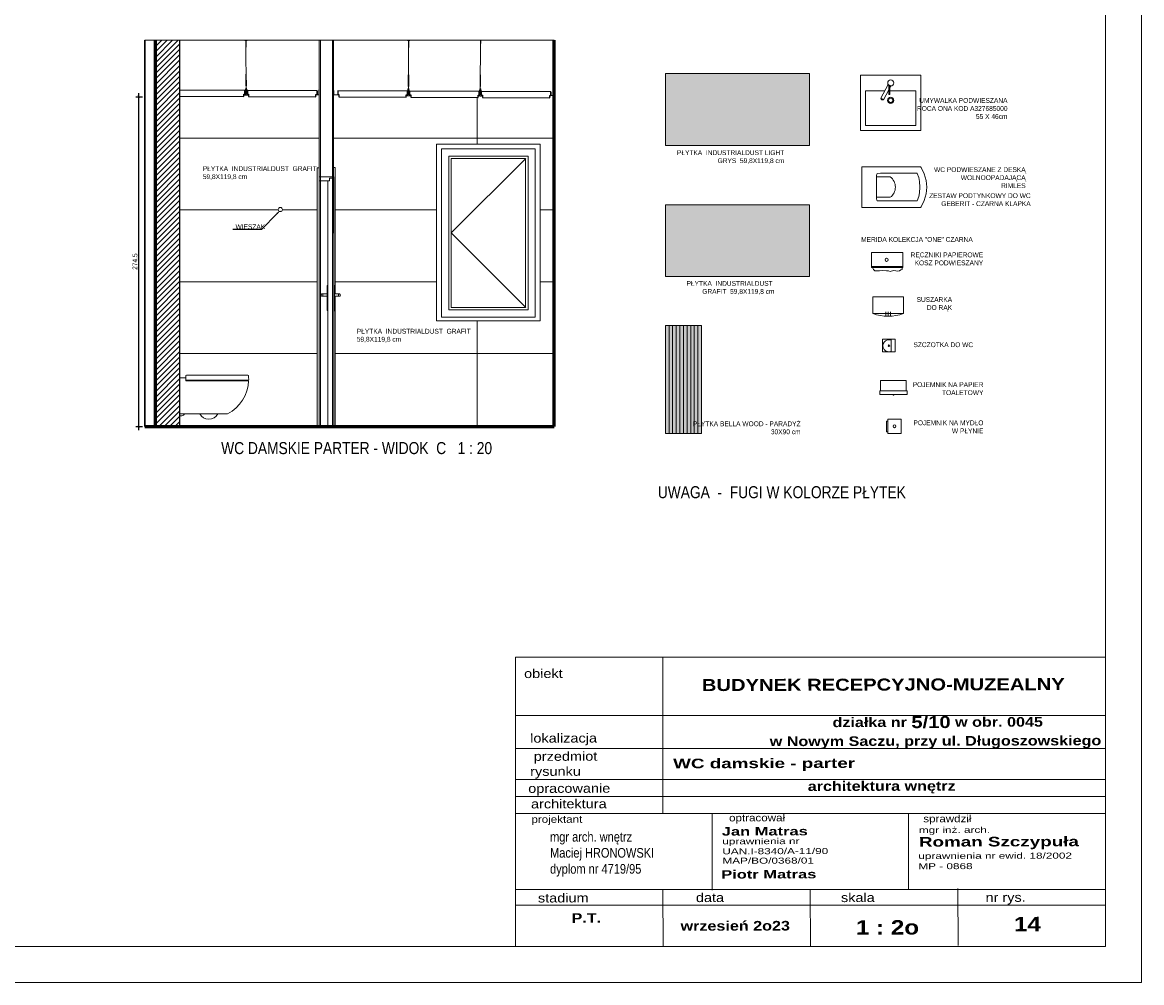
# Model space of a CAD drawing. Header units: millimetres. Extents: x -9038497 to 54128, y -10570064 to 59476.
# Tile 129 of 135: x 50964 to 51894, y 21450 to 22249. Entities that reach past the tile are written whole.
import ezdxf
from ezdxf import colors
from ezdxf.entities.mleader import LeaderData, LeaderLine
from ezdxf.math import Vec2, Vec3

# ---------------------------------------------------------------- set-up
doc = ezdxf.new("R2010")
doc.units = ezdxf.units.MM
doc.header["$LTSCALE"] = 0.8
doc.header["$PDMODE"] = 2
for name, color, linetype, lineweight in [('0 proj_drzwi', 4, 'Continuous', 0), ('0 proj_schody', 2, 'Continuous', 18), ('0 proj_widok widok widok', 7, 'Continuous', 0), ('0 proj_wyposażenie sanitarne', 40, 'Continuous', 18), ('0 proj_ściany konstrukcyjne', 1, 'Continuous', 30), ('0 proj_ściany ytong - g.k.', 11, 'Continuous', 25), ('OPIS', 122, 'Continuous', 18), ('proj_opis 0.30', 120, 'Continuous', 30), ('SCIANY', 1, 'Continuous', 30), ('sciany - mur', 1, 'Continuous', 30), ('SPRZĘT', 71, 'Continuous', 20), ('tynk', 252, 'Continuous', 5), ('wieszaki suf.p.', 253, 'Continuous', 5), ('WYPOSAZENIE_SANITARNE', 2, 'Continuous', 20), ('X proj_wyposażenie sanitarne', 40, 'Continuous', 18)]:
    doc.layers.add(name, color=color, linetype=linetype, lineweight=lineweight)
doc.layers.add('1', color=7, linetype='Continuous')
doc.layers.add('strop podw.', color=3, linetype='Continuous')
doc.styles.add('arial', font='arial.ttf', dxfattribs={"height": 14})
doc.styles.add('ARIAL_CE', font='arial.ttf', dxfattribs={"height": 15})
doc.styles.add('ARIAL_WYM50', font='arial.ttf', dxfattribs={"height": 15})
doc.styles.add('courier', font='stylu.ttf')
doc.styles.get("Standard").update_dxf_attribs({"font": 'g12f13.shx', "width": 0.8, "height": 10})
doc.styles.add('WYMIAR-20', font='ARIALN.TTF', dxfattribs={"height": 4})
doc.styles.add('WYMIAR-50', font='ARIALN.TTF', dxfattribs={"height": 10})
doc.dimstyles.new('SKALA-20', dxfattribs={"dimscale": 2, "dimtxt": 2, "dimasz": 1, "dimexe": 1.5, "dimexo": 1.5, "dimgap": 0.6, "dimtad": 1, "dimdec": 1, "dimrnd": 0.5, "dimdsep": 46, "dimtxsty": 'WYMIAR-20', "dimblk": 'ARCHTICK', "dimcen": 1.2, "dimdle": 1.5, "dimclrd": 256, "dimclre": 256, "dimclrt": 256, "dimadec": 0, "dimazin": 0, "dimtfac": 0.5, "dimtdec": 1, "dimtix": 1, "dimtmove": 2, "dimatfit": 3, "dimfxl": 2, "dimfxlon": 1, "dimtolj": 1, "dimarcsym": 0})

# ---------------------------------------------------------------- blocks, each defined once
blk = doc.blocks.new('wc 4you bok')
at = {"layer": '0 proj_wyposażenie sanitarne'}
for p, q in [((-4953.75, 3430.51), (-4953.75, 3434.54)), ((-4953.25, 3435.02), (-4902.05, 3435.02)), ((-4959.02, 3403), (-4959.02, 3433.02)), ((-4953.75, 3433.02), (-4959.02, 3433.02)), ((-4901.45, 3431.02), (-4953.75, 3431.02)), ((-4901.46, 3430.51), (-4953.75, 3430.51)), ((-4902.09, 3431.02), (-4902.09, 3430.51)), ((-4959.02, 3403), (-4918.97, 3403)), ((-4959.02, 3403), (-4959.02, 3402.2)), ((-4958.22, 3401.4), (-4957.02, 3401.4)), ((-4958.02, 3403), (-4958.02, 3403))]:
    blk.add_line(p, q, dxfattribs=at)
for centre, radius, start, end in [((-4953.25, 3434.52), 0.5, 90, 180), ((-4902.05, 3434.52), 0.5, 0, 90), ((-4933.81, 3431.77), 32.37, 358.67478, 4.88007), ((-4933.81, 3431.77), 32.37, 297.28841, 357.7726), ((-4958.22, 3402.2), 0.801, 180, 270), ((-4956.71, 3403.06), 1.69, 259.49898, 357.82064), ((-4934.64, 3407.02), 8.52, 208.13983, 331.86017)]:
    blk.add_arc(centre, radius, start, end, dxfattribs=at)
blk = doc.blocks.new('A$C604A1FD6')
at = {"color": 0, "ltscale": 60}
for p, q in [((0, 5), (0, 2)), ((1, 5), (1, 2)), ((60, 5), (60, 2))]:
    blk.add_line(p, q, dxfattribs=at)
blk.add_lwpolyline([(58, 2), (58, 0), (2, 0), (2, 2), (1, 2), (1, 5), (59, 5), (59, 2)], close=True, dxfattribs=at)
blk = doc.blocks.new('klam lewa')
at = {"layer": '0 proj_drzwi'}
for p, q in [((-8431.22, 26524.91), (-8431.22, 26545.92)), ((-8431.22, 26545.92), (-8430.72, 26545.91)), ((-8431.22, 26538.82), (-8435.8, 26538.82)), ((-8431.22, 26536.91), (-8435.8, 26536.91)), ((-8434.72, 26536.91), (-8434.72, 26538.82)), ((-8430.72, 26524.91), (-8431.22, 26524.91))]:
    blk.add_line(p, q, dxfattribs=at)
blk.add_arc((-8434.92, 26537.86), 1.3, 132.64753, 226.98908, dxfattribs=at)
blk = doc.blocks.new('klam prawa')
at = {"layer": '0 proj_drzwi'}
for p, q in [((-8425.72, 26545.91), (-8425.22, 26545.91)), ((-8425.22, 26545.91), (-8425.22, 26524.92)), ((-8425.22, 26538.82), (-8420.64, 26538.82)), ((-8425.22, 26536.92), (-8420.62, 26536.92)), ((-8421.72, 26538.82), (-8421.72, 26536.92)), ((-8425.22, 26524.92), (-8425.72, 26524.92))]:
    blk.add_line(p, q, dxfattribs=at)
blk.add_arc((-8421.52, 26537.86), 1.3, 313.01092, 47.35247, dxfattribs=at)
blk = doc.blocks.new('_ArchTick')
at = {"color": 0, "linetype": 'ByBlock', "const_width": 0.15}
blk.add_lwpolyline([(-0.5, -0.5), (0.5, 0.5)], dxfattribs=at)
blk = doc.blocks.new('*D2550')
at = {"layer": '0 proj_widok widok widok', "lineweight": -2, "transparency": 16777216}
for p, q in [((51060.63, 21909.45), (51060.63, 22189.95)), ((51058.02, 22186.95), (51063.63, 22186.95)), ((51058.02, 21912.45), (51063.63, 21912.45))]:
    blk.add_line(p, q, dxfattribs=at)
at = {"layer": 'Defpoints', "color": 0, "lineweight": 0, "transparency": 16777216}
for p in [(51055.02, 22186.95), (51060.63, 22186.95), (51055.02, 21912.45)]:
    blk.add_point(p, dxfattribs=at)
at = {"layer": '0 proj_widok widok widok', "lineweight": -2, "transparency": 16777216, "xscale": 2, "yscale": 2, "zscale": 2}
for p, rotation in [((51060.63, 22186.95), 90), ((51060.63, 21912.45), 270)]:
    blk.add_blockref('_ArchTick', p, dxfattribs=dict(at, rotation=rotation))
at = {"layer": '0 proj_widok widok widok', "lineweight": 0, "transparency": 16777216, "insert": (51057.39, 22049.7), "char_height": 4, "attachment_point": 5, "rotation": 90, "style": 'WYMIAR-20'}
blk.add_mtext('\\A1;274.5', dxfattribs=at)
blk = doc.blocks.new('G$CC161A1DE')
at = {"layer": 'OPIS', "width": 743.088, "attachment_point": 1, "rotation": 0.1544, "style": 'courier'}
for s, insert, char_height in [('{\\W1.4;\\fArial|b0|i0|c238|p34;\\H0.555556x;mgr inż. arch.\\P\\fArial|b1|i0|c238|p34;\\H1.599999x;Roman Szczypuła}', (0.9, 70.4), 18), ('{\\fArial|b0|i0|c238|p34;\\W1.4;uprawnienia nr ewid. 18/2002}', (0, 27.2), 10), ('{\\fArial|b0|i0|c238|p34;\\W1.4;MP - 0868}', (0, 10.1), 10)]:
    blk.add_mtext(s, dxfattribs=dict(at, insert=insert, char_height=char_height))
blk = doc.blocks.new('G$C0830A37A')
at = {"layer": 'OPIS', "width": 743.088, "attachment_point": 1, "rotation": 0.1544, "style": 'courier'}
for s, insert, char_height in [('{\\W1.4;\\fArial|b1|i0|c238|p34;Jan Matras}', (0, 61.1), 14), ('{\\fArial|b0|i0|c238|p34;\\W1.4;uprawnienia nr\\PUAN.I-8340/A-11/90}', (0.9, 42.6), 10), ('{\\fArial|b0|i0|c238|p34;\\W1.4;MAP/BO/0368/01}', (1.1, 10.2), 10)]:
    blk.add_mtext(s, dxfattribs=dict(at, insert=insert, char_height=char_height))
blk = doc.blocks.new('poj na ręczniki')
at = {"layer": 'WYPOSAZENIE_SANITARNE'}
for p, q in [((1383.47, 3156.04), (1383.47, 3168.54)), ((1409.47, 3168.54), (1383.47, 3168.54)), ((1409.47, 3168.54), (1409.47, 3156.04)), ((1409.47, 3157.04), (1383.47, 3157.04)), ((1409.47, 3156.04), (1383.47, 3156.04)), ((1384.14, 3156.04), (1385.07, 3154.41)), ((1408.8, 3154.36), (1408.8, 3156.04)), ((1385.07, 3154.41), (1386.05, 3153.33)), ((1386.05, 3153.33), (1388.25, 3153.43)), ((1388.25, 3153.43), (1390.01, 3153.24)), ((1390.01, 3153.24), (1392.85, 3153.68)), ((1392.85, 3153.68), (1395.74, 3153.19)), ((1395.74, 3153.19), (1397.5, 3153.24)), ((1397.5, 3153.24), (1398.77, 3152.89)), ((1398.77, 3152.89), (1401.71, 3153.63)), ((1401.71, 3153.63), (1403.47, 3153.43)), ((1403.47, 3153.43), (1404.84, 3152.94)), ((1404.84, 3152.94), (1406.55, 3153.24)), ((1406.55, 3153.24), (1407.88, 3154.02)), ((1407.88, 3154.02), (1408.8, 3154.36))]:
    blk.add_line(p, q, dxfattribs=at)
blk.add_circle((1395.93, 3162.48), 1.35, dxfattribs=at)
blk = doc.blocks.new('szczotka wc rz')
at = {"layer": '0 proj_wyposażenie sanitarne', "lineweight": 0}
blk.add_line((-2549.15, 1881.62), (-2538.65, 1881.62), dxfattribs=at)
blk.add_lwpolyline([(-2549.15, 1878.41), (-2538.65, 1878.41), (-2538.65, 1888.91), (-2549.15, 1888.91)], close=True, dxfattribs=at)
blk.add_circle((-2543.99, 1883.55), 0.71, dxfattribs=at)
blk.add_arc((-2543.99, 1883.55), 5, 337.2512, 202.7488, dxfattribs=at)
blk = doc.blocks.new('poj na papier toal. bok')
at = {"layer": '0 proj_wyposażenie sanitarne', "lineweight": 0}
for p, q in [((-2521.1, 1876.23), (-2521.1, 1854.74)), ((-2512.6, 1876.23), (-2521.1, 1876.23)), ((-2512.6, 1876.83), (-2509.6, 1876.83)), ((-2512.6, 1876.83), (-2512.6, 1854.23)), ((-2509.6, 1876.83), (-2509.6, 1854.23)), ((-2512.6, 1854.74), (-2521.1, 1854.74)), ((-2512.6, 1854.23), (-2509.6, 1854.23))]:
    blk.add_line(p, q, dxfattribs=at)
blk.add_lwpolyline([(-2509.05, 1865.81), (-2509.6, 1865.81), (-2509.6, 1865.25), (-2509.05, 1865.25)], close=True, dxfattribs=at)
blk = doc.blocks.new('poj na mydło rz')
at = {"layer": '0 proj_wyposażenie sanitarne', "lineweight": 0}
for p, q in [((-2387.64, 1982.05), (-2399.64, 1982.05)), ((-2399.64, 1971.05), (-2399.64, 1982.05)), ((-2387.64, 1971.05), (-2387.64, 1982.05)), ((-2399.64, 1971.05), (-2387.64, 1971.05))]:
    blk.add_line(p, q, dxfattribs=at)
blk.add_lwpolyline([(-2397.85, 1971.05), (-2389.12, 1971.05), (-2389.12, 1969.84), (-2397.85, 1969.84)], close=True, dxfattribs=at)
blk.add_circle((-2393.64, 1976.55), 1.18, dxfattribs=at)
blk = doc.blocks.new('roca gap wc rzut')
at = {"layer": '0 proj_wyposażenie sanitarne'}
for p, q in [((-830.27, 29352.38), (-864.27, 29352.38)), ((-858.58, 29339.65), (-858.77, 29336.95)), ((-858.13, 29339.94), (-858.58, 29339.65)), ((-856.96, 29340.08), (-858.13, 29339.94)), ((-847.27, 29340.08), (-856.96, 29340.08)), ((-847.27, 29340.08), (-837.58, 29340.08)), ((-837.58, 29340.08), (-836.4, 29339.94)), ((-836.4, 29339.94), (-835.95, 29339.65)), ((-835.95, 29339.65), (-835.77, 29336.95)), ((-858.77, 29306.54), (-858.65, 29306.44)), ((-858.65, 29306.44), (-855.16, 29305)), ((-855.16, 29305), (-852.04, 29304.45)), ((-852.04, 29304.45), (-847.27, 29304.14)), ((-842.5, 29304.45), (-847.27, 29304.14)), ((-839.38, 29305), (-842.5, 29304.45)), ((-835.89, 29306.44), (-839.38, 29305)), ((-835.77, 29306.54), (-835.89, 29306.44))]:
    blk.add_line(p, q, dxfattribs=at)
for points in [[(-864.27, 29352.38), (-864.27, 29303.49)], [(-830.27, 29303.49), (-830.27, 29352.38)], [(-858.77, 29336.95), (-858.77, 29306.54)], [(-855.77, 29340.08), (-855.77, 29328.69)], [(-838.77, 29328.69), (-838.77, 29340.08)], [(-835.77, 29306.54), (-835.77, 29336.95)], [(-864.27, 29303.49), (-863.71, 29303.13), (-863.38, 29302.94), (-860.95, 29301.6), (-858.35, 29300.48), (-855.63, 29299.58), (-852.88, 29298.95), (-850.08, 29298.56), (-847.27, 29298.43), (-844.45, 29298.56), (-841.65, 29298.95), (-838.9, 29299.58), (-836.19, 29300.48), (-833.59, 29301.6), (-831.15, 29302.94), (-830.83, 29303.13), (-830.27, 29303.49)]]:
    blk.add_lwpolyline(points, dxfattribs=at)
blk.add_arc((-847.27, 29335.2), 10.7, 217.41908, 322.58092, dxfattribs=at)
blk = doc.blocks.new('bat um nowa r')
at = {"layer": 'X proj_wyposażenie sanitarne'}
for p, q in [((639.23, 2712.86), (633.13, 2701.38)), ((639.85, 2708.48), (635.43, 2700.16)), ((639.23, 2712.86), (641.53, 2711.64)), ((639.86, 2712.16), (639.83, 2704.66)), ((640.56, 2711.78), (640.53, 2704.66)), ((641.53, 2711.64), (640.55, 2709.81)), ((639.83, 2705.16), (640.53, 2705.16)), ((639.83, 2704.66), (640.53, 2704.66))]:
    blk.add_line(p, q, dxfattribs=at)
blk.add_circle((641.38, 2714.14), 2.5, dxfattribs=at)
for centre, radius, start, end in [((634.77, 2701.7), 1.67, 190.98844, 293.01903), ((632.83, 2698.06), 3.34, 39.08126, 84.92621)]:
    blk.add_arc(centre, radius, start, end, dxfattribs=at)
blk = doc.blocks.new('twins50rz')
at = {"layer": '0 proj_wyposażenie sanitarne'}
for p, q in [((3839.05, 879.97), (3889.05, 879.97)), ((3839.05, 833.97), (3839.05, 879.97)), ((3889.05, 879.97), (3889.05, 833.97)), ((3843.05, 838.5), (3843.05, 866.45)), ((3843.62, 866.97), (3859.12, 866.97)), ((3862.06, 866.97), (3862.51, 866.97)), ((3863.21, 866.97), (3884.47, 866.97)), ((3885.05, 866.39), (3885.05, 838.56)), ((3884.46, 837.97), (3843.63, 837.97)), ((3889.05, 833.97), (3839.05, 833.97))]:
    blk.add_line(p, q, dxfattribs=at)
for radius in [2.64, 1.82]:
    blk.add_circle((3864.05, 858.97), radius, dxfattribs=at)
for centre, start, end in [((3843.63, 866.39), 89.24141, 185.99177), ((3884.46, 866.39), 0, 90.75859), ((3843.63, 838.56), 174.00823, 270), ((3884.46, 838.56), 270, 0)]:
    blk.add_arc(centre, 0.586, start, end, dxfattribs=at)
at = {"layer": 'SPRZĘT'}
blk.add_blockref('bat um nowa r', (3222.66, -1840.67), dxfattribs=at)
blk = doc.blocks.new('suszarka')
at = {"layer": 'WYPOSAZENIE_SANITARNE', "lineweight": 0}
for p, q in [((1430.7, 3168.03), (1430.7, 3182.03)), ((1430.7, 3182.03), (1456.2, 3182.03)), ((1456.2, 3182.03), (1456.2, 3168.03)), ((1456.2, 3168.03), (1430.7, 3168.03)), ((1441.45, 3166.33), (1441.45, 3169.5)), ((1443.45, 3166.33), (1443.45, 3169.5)), ((1445.45, 3166.33), (1445.45, 3169.5))]:
    blk.add_line(p, q, dxfattribs=at)
blk.add_arc((1443.45, 3204.6), 38.73, 250.77846, 289.22154, dxfattribs=at)

msp = doc.modelspace()

# ---------------------------------------------------------------- hatches: boundary and pattern name
at = {"layer": '0 proj_widok widok widok', "lineweight": 0, "true_color": 0x636466, "transparency": 33554687}
h = msp.add_hatch(dxfattribs=at)
h.set_pattern_fill('ANSI31', color=251)
h.set_pattern_definition([(45, (-97672.0893, 24350.482), (-2.24506403, 2.24506403), [])])
h.paths.add_polyline_path([(51094.37, 22234.02), (51074.37, 22234.02), (51074.37, 21912.62), (51094.37, 21912.62), (51094.37, 21924.62), (51094.37, 21953.15)])
at = {"layer": '0 proj_widok widok widok', "lineweight": 0, "true_color": 0xc7c8ca, "transparency": 33554687}
h = msp.add_hatch(color=9, dxfattribs=at)
h.dxf.hatch_style = 1
h.paths.add_polyline_path([(51618.4, 22146.36), (51618.4, 22206.16), (51498.6, 22206.16), (51498.6, 22146.36)])
at = {"layer": '0 proj_widok widok widok', "lineweight": 0, "true_color": 0x636466, "transparency": 33554687}
h = msp.add_hatch(color=251, dxfattribs=at)
h.dxf.hatch_style = 1
h.paths.add_polyline_path([(51498.6, 22097.09), (51498.6, 22037.29), (51618.4, 22037.29), (51618.4, 22097.09)])
at = {"layer": '0 proj_widok widok widok', "lineweight": 0, "true_color": 0xf8991e, "transparency": 33554687}
h = msp.add_hatch(color=30, dxfattribs=at)
h.dxf.hatch_style = 1
h.paths.add_polyline_path([(51525.51, 21906.66), (51528.51, 21906.66), (51528.51, 21996.66), (51525.51, 21996.66)])
h.paths.add_polyline_path([(51525.51, 21996.66), (51522.51, 21996.66), (51522.51, 21906.66), (51525.51, 21906.66)])
h.paths.add_polyline_path([(51522.51, 21996.66), (51519.51, 21996.66), (51519.51, 21906.66), (51522.51, 21906.66)])
h.paths.add_polyline_path([(51519.51, 21996.66), (51516.51, 21996.66), (51516.51, 21906.66), (51519.51, 21906.66)])
h.paths.add_polyline_path([(51516.51, 21996.66), (51513.51, 21996.66), (51513.51, 21906.66), (51516.51, 21906.66)])
h.paths.add_polyline_path([(51513.51, 21996.66), (51510.51, 21996.66), (51510.51, 21906.66), (51513.51, 21906.66)])
h.paths.add_polyline_path([(51510.51, 21996.66), (51507.51, 21996.66), (51507.51, 21906.66), (51510.51, 21906.66)])
h.paths.add_polyline_path([(51507.51, 21996.66), (51504.51, 21996.66), (51504.51, 21906.66), (51507.51, 21906.66)])
h.paths.add_polyline_path([(51501.51, 21906.66), (51504.51, 21906.66), (51504.51, 21996.66), (51501.51, 21996.66)])
h.paths.add_polyline_path([(51501.51, 21996.66), (51498.51, 21996.66), (51498.51, 21906.66), (51501.51, 21906.66)])

# ---------------------------------------------------------------- linework, layer by layer
at = {"color": 1, "lineweight": 0, "ltscale": 40}
msp.add_line((51065.47, 22234.02), (51406.06, 22234.02), dxfattribs=at)
at = {"color": 0, "ltscale": 60}
for p, q in [((51148.88, 22192.03), (51148.87, 22189.03)), ((51149.88, 22192.03), (51149.87, 22189.03)), ((51149.89, 22192), (51149.88, 22189)), ((51150.65, 22192.03), (51150.66, 22189.03)), ((51208.89, 22191.76), (51208.88, 22188.76)), ((51284.03, 22191.51), (51284.01, 22188.51)), ((51284.8, 22191.51), (51284.81, 22188.51)), ((51285.03, 22191.51), (51285.01, 22188.51)), ((51344.34, 22191.27), (51344.33, 22188.27)), ((51344.52, 22191.27), (51344.53, 22188.27)), ((51403.34, 22191.03), (51403.33, 22188.03))]:
    msp.add_line(p, q, dxfattribs=at)
at = {"lineweight": 0, "ltscale": 40}
for p, q in [((51537.28, 21590.24), (51537.28, 21526.78)), ((51700.73, 21590.58), (51700.73, 21527.11))]:
    msp.add_line(p, q, dxfattribs=at)
for points in [[(51308.26, 22000.56), (51394.26, 22000.56), (51394.26, 22147.56), (51308.26, 22147.56)], [(51390.26, 22003.56), (51312.26, 22003.56), (51312.26, 22143.51), (51390.26, 22143.51)], [(51312.26, 22003.56), (51390.26, 22003.56), (51390.26, 22143.51), (51312.26, 22143.51)], [(51318.26, 22009.56), (51384.26, 22009.56), (51384.26, 22137.51), (51318.26, 22137.51)], [(51312.26, 22003.56), (51390.26, 22003.56), (51390.26, 22003.56), (51312.26, 22003.56)]]:
    msp.add_lwpolyline(points, close=True, dxfattribs=at)
at = {"color": 253, "lineweight": 0, "ltscale": 40}
msp.add_lwpolyline([(51382.29, 22135.55), (51320.22, 22073.57), (51382.29, 22011.6)], dxfattribs=at)
msp.add_lwpolyline([(51320.26, 22011.56), (51382.26, 22011.56), (51382.26, 22135.51), (51320.26, 22135.51)], close=True, dxfattribs=at)
at = {"layer": '0 proj_drzwi', "lineweight": 0}
for p, q in [((51209.04, 22127.89), (51209.04, 21912.62)), ((51209.04, 22127.89), (51210.49, 22127.89)), ((51224, 22127.95), (51222.54, 22127.95)), ((51224, 22127.95), (51224, 22022.77)), ((51222.7, 22120.39), (51210.49, 22120.39)), ((51217.74, 22117.02), (51210.49, 22117.02)), ((51217.72, 22117.02), (51219.22, 22117.02)), ((51222.72, 22119.02), (51219.22, 22119.02)), ((51219.22, 22119.02), (51219.22, 22117.02)), ((51222.7, 22120.39), (51222.7, 22118.93)), ((51222.72, 22119.02), (51222.72, 22108.47))]:
    msp.add_line(p, q, dxfattribs=at)
at = {"layer": '0 proj_drzwi'}
for p, q in [((51210.49, 22127.89), (51210.49, 21912.62)), ((51217.72, 21912.62), (51217.72, 22117.02)), ((51222.72, 22108.24), (51222.72, 21912.62)), ((51224, 22020.86), (51224, 21912.62))]:
    msp.add_line(p, q, dxfattribs=at)
at = {"layer": '0 proj_schody', "lineweight": 0}
msp.add_circle((51178.24, 22093.04), 1.74, dxfattribs=at)
at = {"layer": '0 proj_widok widok widok', "lineweight": 0}
for p, q in [((51498.6, 22206.16), (51618.4, 22206.16)), ((51498.6, 22146.36), (51498.6, 22206.16)), ((51618.4, 22206.16), (51618.4, 22146.36)), ((51208.27, 22188.57), (51210.4, 22188.57)), ((51210.4, 22188.57), (51210.4, 22192.58)), ((51222.69, 22192.2), (51222.69, 22188.42)), ((51222.69, 22188.42), (51227.08, 22188.42)), ((51402.74, 22187.87), (51405.94, 22187.87)), ((51405.94, 22187.87), (51405.94, 22191.63)), ((51342.02, 22186.31), (51342.02, 22147.56)), ((51210.51, 22152.54), (51094.44, 22152.54)), ((51406.06, 22152.54), (51222.55, 22152.54)), ((51618.4, 22146.36), (51498.6, 22146.36)), ((51498.6, 22097.09), (51618.4, 22097.09)), ((51498.6, 22037.29), (51498.6, 22097.09)), ((51618.4, 22097.09), (51618.4, 22037.29)), ((51176.53, 22092.74), (51094.4, 22092.74)), ((51209.04, 22092.74), (51179.95, 22092.74)), ((51308.26, 22092.74), (51224, 22092.74)), ((51406.06, 22092.74), (51394.26, 22092.74)), ((51209.04, 22032.94), (51094.36, 22032.94)), ((51308.26, 22032.94), (51224, 22032.94)), ((51406.06, 22032.94), (51394.26, 22032.94)), ((51618.4, 22037.29), (51498.6, 22037.29)), ((51342.02, 22000.51), (51342.02, 21912.71)), ((51498.51, 21996.66), (51498.51, 21906.66)), ((51528.51, 21996.66), (51498.51, 21996.66)), ((51501.51, 21906.66), (51501.51, 21996.66)), ((51504.51, 21906.66), (51504.51, 21996.66)), ((51507.51, 21906.66), (51507.51, 21996.66)), ((51510.51, 21906.66), (51510.51, 21996.66)), ((51513.51, 21906.66), (51513.51, 21996.66)), ((51516.51, 21906.66), (51516.51, 21996.66)), ((51519.51, 21906.66), (51519.51, 21996.66)), ((51522.51, 21906.66), (51522.51, 21996.66)), ((51525.51, 21906.66), (51525.51, 21996.66)), ((51528.51, 21906.66), (51528.51, 21996.66)), ((51209.04, 21973.14), (51094.32, 21973.14)), ((51406.06, 21973.14), (51224, 21973.14)), ((51498.51, 21906.66), (51528.51, 21906.66))]:
    msp.add_line(p, q, dxfattribs=at)
for points in [[(49794.48, 21449.75), (51894.48, 21449.75), (51894.48, 22923.75), (49794.48, 22923.75)], [(49794.48, 21449.75), (51894.48, 21449.75), (51894.48, 22923.75), (49794.48, 22923.75)], [(49954.48, 22893.75), (51864.48, 22893.75), (51864.48, 21479.75), (49954.48, 21479.75)]]:
    msp.add_lwpolyline(points, close=True, dxfattribs=at)
at = {"layer": '0 proj_ściany konstrukcyjne', "lineweight": 60}
for p, q in [((51074.37, 21912.62), (51074.37, 22234.02)), ((51406.06, 21912.62), (51406.06, 22234.02)), ((51065.47, 21912.62), (51406.06, 21912.62))]:
    msp.add_line(p, q, dxfattribs=at)
at = {"layer": '0 proj_ściany ytong - g.k.', "lineweight": 25}
for p, q in [((51094.37, 22234.02), (51094.37, 21924.62)), ((51094.37, 21924.62), (51094.37, 21912.62))]:
    msp.add_line(p, q, dxfattribs=at)
at = {"layer": 'OPIS'}
for p, q in [((51496.44, 21720.61), (51496.26, 21590.58)), ((51863.84, 21672.16), (51373.86, 21672.16)), ((51864, 21672.16), (51374.02, 21672.16)), ((51864.07, 21644.54), (51374.09, 21644.54)), ((51864.14, 21618.7), (51374.16, 21618.7)), ((51864.18, 21604.67), (51374.2, 21604.67)), ((51864.22, 21590.58), (51373.82, 21590.58)), ((51864.35, 21527.11), (51374.37, 21527.11)), ((51496.39, 21527.11), (51496.52, 21479.75)), ((51741.7, 21528.1), (51741.82, 21480.74)), ((51618.87, 21526.78), (51619.17, 21480.08)), ((51864.38, 21514.2), (51374.4, 21514.2))]:
    msp.add_line(p, q, dxfattribs=at)
msp.add_lwpolyline([(51373.86, 21479.75), (51864.48, 21479.75), (51864.38, 21720.61), (51373.76, 21720.61)], close=True, dxfattribs=at)
at = {"layer": 'SCIANY', "ltscale": 40}
msp.add_line((51065.47, 22234.02), (51065.47, 21912.62), dxfattribs=at)
at = {"layer": 'sciany - mur', "lineweight": 0, "ltscale": 40}
for p, q in [((51211.57, 22234.02), (51211.57, 21912.62)), ((51221.55, 21912.56), (51221.55, 22234.02))]:
    msp.add_line(p, q, dxfattribs=at)
at = {"layer": 'strop podw.', "ltscale": 60}
for points in [[(51094.52, 22189.27), (51094.52, 22187.27), (51147.86, 22187.04), (51147.87, 22189.04), (51148.87, 22189.03), (51148.88, 22192.03), (51094.55, 22192.27), (51094.54, 22189.27)], [(51151.88, 22189), (51151.87, 22187), (51207.87, 22186.76), (51207.88, 22188.76), (51208.88, 22188.76), (51208.89, 22191.76), (51150.89, 22192), (51150.88, 22189)], [(51227.02, 22188.75), (51227.01, 22186.75), (51283.01, 22186.52), (51283.01, 22188.52), (51284.01, 22188.51), (51284.03, 22191.51), (51226.03, 22191.75), (51226.02, 22188.75)], [(51346.33, 22188.26), (51346.32, 22186.26), (51402.32, 22186.03), (51402.33, 22188.03), (51403.33, 22188.03), (51403.34, 22191.03), (51345.34, 22191.27), (51345.33, 22188.27)]]:
    msp.add_lwpolyline(points, close=True, dxfattribs=at)
at = {"layer": 'tynk', "lineweight": 0, "ltscale": 40}
for p, q in [((51210.46, 22233.94), (51210.64, 21912.62)), ((51222.5, 22233.86), (51222.68, 21912.62))]:
    msp.add_line(p, q, dxfattribs=at)
at = {"layer": 'wieszaki suf.p.'}
for p, q in [((51148.74, 22233.81), (51148.74, 22234.01)), ((51148.74, 22234.01), (51150.74, 22234.01)), ((51149.64, 22233.81), (51148.74, 22233.81)), ((51149.66, 22228.11), (51149.64, 22233.91)), ((51149.86, 22194.18), (51149.73, 22229.68)), ((51149.84, 22233.91), (51149.86, 22228.11)), ((51150.74, 22233.81), (51149.84, 22233.81)), ((51150.74, 22234.01), (51150.74, 22233.81)), ((51284.82, 22193.66), (51284.95, 22232.78)), ((51344.54, 22193.42), (51344.67, 22232.54)), ((51149.83, 22202.17), (51149.86, 22194.18)), ((51284.84, 22201.65), (51284.82, 22193.66)), ((51344.57, 22201.42), (51344.54, 22193.42))]:
    msp.add_line(p, q, dxfattribs=at)
at = {"layer": 'wieszaki suf.p.', "linetype": 'Continuous'}
for p, q in [((51149.63, 22196.08), (51149.6, 22205.79)), ((51150.03, 22196.08), (51150, 22205.79)), ((51284.65, 22195.56), (51284.68, 22205.27)), ((51285.05, 22195.55), (51285.08, 22205.27)), ((51344.37, 22195.32), (51344.41, 22205.04)), ((51344.77, 22195.32), (51344.81, 22205.04))]:
    msp.add_line(p, q, dxfattribs=at)
at = {"layer": 'wieszaki suf.p.'}
for points in [[(51284.86, 22227.98), (51285.06, 22227.98), (51285.08, 22233.78), (51285.98, 22233.77), (51285.98, 22233.97), (51283.98, 22233.98), (51283.98, 22233.78), (51284.88, 22233.78)], [(51344.66, 22228.05), (51344.86, 22228.05), (51344.88, 22233.85), (51345.78, 22233.85), (51345.78, 22234.05), (51343.78, 22234.06), (51343.78, 22233.86), (51344.68, 22233.85)]]:
    msp.add_lwpolyline(points, close=True, dxfattribs=at)
for points in [[(51149.25, 22193.26), (51149.48, 22193.26), (51149.49, 22191.01, 0.309747), (51150.25, 22191.01), (51150.24, 22193.26), (51150.47, 22193.26), (51150.48, 22189.47, 0.050199), (51150.52, 22188.98, 0.462729), (51150.82, 22188.91), (51151.17, 22189.22, -0.591447), (51151.34, 22189.15), (51151.34, 22188.24, -0.336476), (51151.2, 22188.11), (51150.93, 22188.11), (51150.93, 22188.3), (51150.26, 22188.3), (51150.26, 22188.1), (51149.49, 22188.1), (51149.49, 22188.3), (51148.83, 22188.29), (51148.83, 22188.1), (51148.56, 22188.1, -0.336476), (51148.42, 22188.23), (51148.41, 22189.14, -0.591447), (51148.58, 22189.21), (51148.93, 22188.91, 0.462729), (51149.23, 22188.98, 0.050199), (51149.27, 22189.47)], [(51149.48, 22193.26), (51149.48, 22194.01, -0.440677), (51150.23, 22194.02), (51150.25, 22191.01, -0.309747), (51149.49, 22191.01)], [(51285.42, 22192.73), (51285.19, 22192.74), (51285.18, 22190.49, -0.309747), (51284.43, 22190.49), (51284.44, 22192.74), (51284.21, 22192.74), (51284.19, 22188.95, -0.050199), (51284.16, 22188.46, -0.462729), (51283.86, 22188.39), (51283.51, 22188.7, 0.591447), (51283.34, 22188.63), (51283.33, 22187.72, 0.336476), (51283.47, 22187.58), (51283.75, 22187.58), (51283.75, 22187.78), (51284.41, 22187.78), (51284.41, 22187.58), (51285.18, 22187.58), (51285.18, 22187.77), (51285.84, 22187.77), (51285.84, 22187.58), (51286.12, 22187.58, 0.336476), (51286.26, 22187.71), (51286.26, 22188.62, 0.591447), (51286.1, 22188.69), (51285.74, 22188.38, -0.462729), (51285.44, 22188.45, -0.050199), (51285.41, 22188.94)], [(51285.19, 22192.74), (51285.19, 22193.49, 0.440677), (51284.44, 22193.49), (51284.43, 22190.49, 0.309747), (51285.18, 22190.49)], [(51345.15, 22192.5), (51344.92, 22192.5), (51344.91, 22190.25, -0.309747), (51344.16, 22190.26), (51344.16, 22192.5), (51343.93, 22192.51), (51343.92, 22188.71, -0.050199), (51343.88, 22188.22, -0.462729), (51343.58, 22188.16), (51343.23, 22188.46, 0.591447), (51343.06, 22188.39), (51343.06, 22187.49, 0.336476), (51343.2, 22187.35), (51343.48, 22187.35), (51343.48, 22187.54), (51344.14, 22187.54), (51344.14, 22187.35), (51344.91, 22187.34), (51344.91, 22187.54), (51345.57, 22187.54), (51345.57, 22187.34), (51345.85, 22187.34, 0.336476), (51345.99, 22187.48), (51345.99, 22188.38, 0.591447), (51345.82, 22188.45), (51345.47, 22188.15, -0.462729), (51345.17, 22188.22, -0.050199), (51345.13, 22188.71)], [(51344.92, 22192.5), (51344.92, 22193.26, 0.440677), (51344.17, 22193.26), (51344.16, 22190.26, 0.309747), (51344.91, 22190.25)]]:
    msp.add_lwpolyline(points, format="xyb", close=True, dxfattribs=at)

# ---------------------------------------------------------------- block references
at = {"color": 1, "lineweight": 0, "ltscale": 40, "xscale": 0.5, "yscale": 0.5, "zscale": 0.5}
for name, p in [('G$C0830A37A', (51545.35, 21548.56)), ('G$CC161A1DE', (51708.81, 21544.05))]:
    msp.add_blockref(name, p, dxfattribs=at)
at = {"layer": '0 proj_widok widok widok', "lineweight": 0}
for name, p, rotation in [('roca gap wc rzut', (81014.19, 22958.98), 90), ('szczotka wc rz', (53567.92, 24523.75), 89.99999999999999), ('poj na papier toal. bok', (49822.57, 19429.58), 270), ('poj na mydło rz', (49712.42, 19519.04), 270)]:
    msp.add_blockref(name, p, dxfattribs=dict(at, rotation=rotation))
at = {"layer": '0 proj_widok widok widok', "xscale": -1}
for name, p in [('klam prawa', (42792.02, -4515.98)), ('klam lewa', (42792.01, -4516.05))]:
    msp.add_blockref(name, p, dxfattribs=at)
at = {"layer": '0 proj_widok widok widok', "lineweight": 0}
msp.add_blockref('wc 4you bok', (56053.39, 18520.12), dxfattribs=at)
at = {"layer": '0 proj_wyposażenie sanitarne'}
msp.add_blockref('twins50rz', (47821.78, 21324.92), dxfattribs=at)
at = {"layer": 'strop podw.', "ltscale": 60, "xscale": -1, "rotation": 359.7629347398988}
msp.add_blockref('A$C604A1FD6', (51344.73, 22186.27), dxfattribs=at)
at = {"layer": 'WYPOSAZENIE_SANITARNE'}
for name, p in [('poj na ręczniki', (50286.51, 18888.73)), ('suszarka', (50240.24, 18838.43))]:
    msp.add_blockref(name, p, dxfattribs=at)

# ---------------------------------------------------------------- texts
at = {"layer": '0 proj_widok widok widok', "lineweight": 0}
for s, width, gutter_width, insert, char_height, attachment_point, style in [('UMYWALKA PODWIESZANA\\PROCA ONA KOD A327685000\\P55 X 46cm', 88.0267, 20, (51782.95, 22185.82), 4, 3, 'WYMIAR-20'), ('PŁYTKA  INDUSTRIALDUST LIGHT GRYS  59,8X119,8 cm  ', 78.8002, 20, (51597.34, 22142.37), 4, 3, 'WYMIAR-20'), ('PŁYTKA  INDUSTRIALDUST  GRAFIT  59,8X119,8 cm  ', 88.0267, 20, (51113.82, 22129.08), 4, 1, 'WYMIAR-20'), ('WC PODWIESZANE Z DESKĄ\\PWOLNOOPADAJĄCĄ\\PRIMLES ', 88.0267, 20, (51798.04, 22128.26), 4, 3, 'WYMIAR-20'), ('ZESTAW PODTYNKOWY DO WC GEBERIT - CZARNA KLAPKA  ', 78.8002, 20, (51802.22, 22106.59), 4, 3, 'WYMIAR-20'), ('WIESZAK  ', 88.0267, 20, (51141.02, 22080.75), 4, 1, 'WYMIAR-20'), ('MERIDA KOLEKCJA "ONE" CZARNA', 88.0267, 20, (51754.06, 22070.17), 4, 3, 'WYMIAR-20'), ('RĘCZNIKI PAPIEROWE\\PKOSZ PODWIESZANY', 88.0267, 20, (51762.7, 22057.34), 4, 3, 'WYMIAR-20'), ('PŁYTKA  INDUSTRIALDUST  GRAFIT  59,8X119,8 cm  ', 78.8002, 20, (51589.18, 22033.58), 4, 3, 'WYMIAR-20'), ('SUSZARKA \\PDO RĄK', 78.8002, 20, (51736.9, 22020.17), 4, 3, 'WYMIAR-20'), ('PŁYTKA  INDUSTRIALDUST  GRAFIT  59,8X119,8 cm  ', 88.0267, 20, (51241.87, 21993.79), 4, 1, 'WYMIAR-20'), ('SZCZOTKA DO WC', 88.0267, 20, (51754.4, 21982.56), 4, 3, 'WYMIAR-20'), ('POJEMNIK NA PAPIER \\PTOALETOWY', 52.8394, 20, (51762.94, 21949.35), 4, 3, 'WYMIAR-20'), ('PŁYTKA BELLA WOOD - PARADYŻ 30X90 cm  ', 78.8002, 20, (51610.89, 21916.77), 4, 3, 'WYMIAR-20'), ('POJEMNIK NA MYDŁO\\PW PŁYNIE', 52.8394, 20, (51762.94, 21917.58), 4, 3, 'WYMIAR-20'), ('WC DAMSKIE PARTER - WIDOK  C   1 : 20 ', 251.6821, 50, (51354.38, 21899.56), 10, 3, 'WYMIAR-50'), ('UWAGA  -  FUGI W KOLORZE PŁYTEK ', 251.6821, 50, (51698.4, 21862.86), 10, 3, 'WYMIAR-50')]:
    msp.add_mtext_dynamic_manual_height_columns(s, width=width, gutter_width=gutter_width, heights=[0], dxfattribs=dict(at, insert=insert, char_height=char_height, attachment_point=attachment_point, style=style))
at = {"layer": '1', "insert": (51721.21, 21657.99), "char_height": 8, "width": 442.3872, "attachment_point": 5, "rotation": 0.15445, "style": 'ARIAL_WYM50'}
msp.add_mtext('\\A1;{\\fArial|b1|i0|c238|p34;\\W1.2;  działka nr \\H1.25x;5/10\\H0.8x; w obr. 0045\\P w Nowym Saczu, przy ul. Długoszowskiego }', dxfattribs=at)
at = {"layer": 'OPIS', "rotation": 0.15445}
for s, insert, char_height, width, attachment_point, style in [('\\pi-120,l200.00024,t200.00024;9o\\P15o', (50741.04, 21867.86), 12, 1777.5174, 5, 'ARIAL_CE'), ('\\pi-120,l200.00024,t200.00024;9o\\P15o', (50740.89, 21740.92), 12, 1777.5174, 5, 'ARIAL_CE'), ('{\\fEuphemia|b0|i0|c0|p34;\\W1.2;obiekt}', (51397.04, 21706.92), 7.5, 355.5035, 5, 'ARIAL_WYM50'), ('{\\fArial|b1|i0|c238|p34;\\W1.2; BUDYNEK RECEPCYJNO-MUZEALNY}', (51677.35, 21697.69), 10, 388.7918, 5, 'ARIAL_WYM50'), ('{\\fEuphemia|b0|i0|c0|p34;\\W1.2;lokalizacja}', (51413.82, 21652.11), 7.5, 355.5035, 5, 'ARIAL_WYM50'), ('{\\fEuphemia|b0|i0|c0|p34;\\W1.2;     przedmiot\\Prysunku}', (51407.09, 21630.7), 7.5, 355.5035, 5, 'ARIAL_WYM50'), ('{\\fArial|b1|i0|c238|p34;\\W1.4;\\C0;WC damskie - parter}', (51504.93, 21636.07), 8, 367.9618, 1, 'arial'), ('{\\fEuphemia|b0|i0|c0|p34;\\W1.2;opracowanie}', (51418.52, 21610.32), 7.5, 355.5035, 5, 'ARIAL_WYM50'), ('{\\fArial|b1|i0|c238|p34;\\W1.2;architektura wnętrz}', (51678.34, 21612.19), 8, 355.5035, 5, 'ARIAL_WYM50'), ('{\\fEuphemia|b0|i0|c0|p34;\\W1.2;architektura}', (51418.18, 21598.49), 7.5, 355.5035, 5, 'ARIAL_WYM50'), ('{\\W1.2;\\FEuphemia|c0;projektant}', (51408.21, 21584.8), 6, 355.5035, 5, 'ARIAL_WYM50'), ('{\\W1.2;\\FEuphemia|c0;optracował}', (51574.72, 21586.04), 6, 355.5035, 5, 'ARIAL_WYM50'), ('{\\W1.2;\\FEuphemia|c0;sprawdził}', (51732.97, 21585.32), 6, 355.5035, 5, 'ARIAL_WYM50'), ('{\\W1.4;\\fArial|b1|i0|c238|p34;Piotr Matras}', (51544.89, 21543.32), 7, 371.5441, 1, 'courier'), ('{\\fEuphemia|b0|i0|c0|p34;\\W1.2;stadium}', (51413.54, 21520.17), 7.5, 355.5035, 5, 'ARIAL_WYM50'), ('{\\fEuphemia|b0|i0|c0|p34;\\W1.2;data}', (51535.56, 21520.5), 7.5, 355.5035, 5, 'ARIAL_WYM50'), ('{\\fEuphemia|b0|i0|c0|p34;\\W1.2;skala}', (51658.53, 21520.5), 7.5, 355.5035, 5, 'ARIAL_WYM50'), ('{\\fEuphemia|b0|i0|c0|p34;\\W1.2;nr rys.}', (51781.39, 21519.58), 7.5, 355.5035, 5, 'ARIAL_WYM50'), ('{\\W1.2;\\fArial|b1|i0|c238|p34;P.T.}', (51432.77, 21503.52), 8, 355.5035, 5, 'ARIAL_WYM50'), ('{\\W1.2;\\fArial|b1|i0|c238|p34;wrzesień 2o23}', (51556.57, 21496.96), 8, 355.5035, 5, 'ARIAL_WYM50'), ('{\\fArial|b1|i0|c238|p34;\\W1.2;\\C0;1 : 2o}', (51656.87, 21501.68), 12, 367.9618, 1, 'arial'), ('{\\fArial|b1|i0|c238|p34;\\W1.2;\\C0;14 }', (51788.34, 21504.45), 12, 367.9618, 1, 'arial')]:
    msp.add_mtext(s, dxfattribs=dict(at, insert=insert, char_height=char_height, width=width, attachment_point=attachment_point, style=style))
at = {"layer": 'proj_opis 0.30', "insert": (51400.03, 21575.1), "char_height": 8, "width": 227.9988, "attachment_point": 1, "style": 'WYMIAR-50'}
msp.add_mtext(' mgr arch. wnętrz\\P Maciej HRONOWSKI\\P dyplom nr 4719/95', dxfattribs=at)

# ---------------------------------------------------------------- dimensions: what is measured, and where the dimension line sits
at = {"layer": '0 proj_widok widok widok', "lineweight": 0}
dim = msp.add_linear_dim(base=(51060.63, 22186.95), p1=(51055.02, 21912.45), p2=(51055.02, 22186.95), angle=90, dimstyle='SKALA-20', dxfattribs=at)
dim.commit()
dim.dimension.update_dxf_attribs({"geometry": '*D2550', "text_midpoint": (51057.39, 22049.7)})

# ---------------------------------------------------------------- leaders
ml = msp.add_multileader_mtext('Standard', dxfattribs=at)
ml.set_content('', color=256)
ml.set_leader_properties()
ml.build(insert=Vec2(0, 0))
ml.multileader.update_dxf_attribs({"text_right_attachment_type": 6, "dogleg_length": 0.36})
ctx = ml.context
ctx.base_point, ctx.plane_origin = Vec3(51136.82, 22078.37), Vec3(51178.44, 22092.58)
ctx.right_attachment, ctx.text_align_type = 6, 2
notes = []
notes.append((ctx, [(0, (1, 1, 0), (51162.61, 22076.37), (-1, 0), 21.79, [(0, [(51178.44, 22092.58)], 0, [])])]))
ctx.mtext.insert, ctx.mtext.alignment, ctx.mtext.flow_direction = Vec3(51138.82, 22080.37), 3, 5
for ctx, leaders in notes:
    for number, flags, end, landing, length, lines in leaders:
        leader = LeaderData()
        leader.index, (leader.has_last_leader_line, leader.has_dogleg_vector, leader.attachment_direction) = number, flags
        leader.last_leader_point, leader.dogleg_vector, leader.dogleg_length = Vec3(end), Vec3(landing), length
        for number, points, colour, breaks in lines:
            line = LeaderLine()
            line.index, line.vertices, line.color, line.breaks = number, Vec3.list(points), colors.encode_raw_color(colour), breaks
            leader.lines.append(line)
        ctx.leaders.append(leader)

doc.saveas('drawing.dxf')
